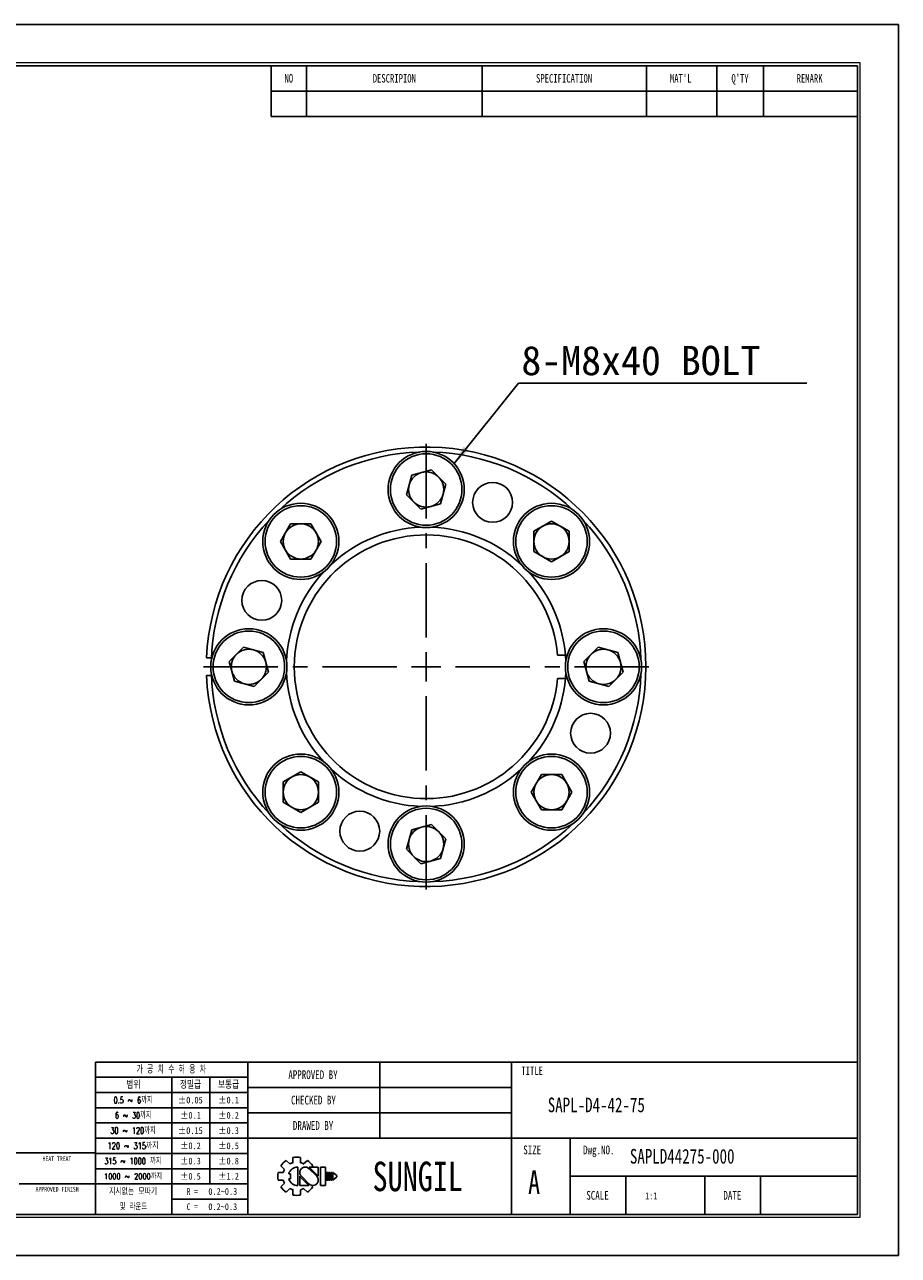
# Model space of a CAD drawing. Header units: millimetres. Extents: x 0 to 297, y 0 to 210.
# Tile 2 of 2: x 148 to 297, y 0 to 210. Entities that reach past the tile are written whole.
import ezdxf
from ezdxf.enums import TextEntityAlignment as Align

# ---------------------------------------------------------------- set-up
doc = ezdxf.new("R2010")
doc.units = ezdxf.units.MM
doc.header["$PDSIZE"] = -1
doc.linetypes.add('CENTERX2', pattern=[20.32, 12.7, -2.54, 2.54, -2.54])
doc.layers.add('문자', color=7, linetype='Continuous')
doc.layers.add('중심선', color=1, linetype='CENTERX2')
doc.layers.add('치수선', color=5, linetype='Continuous', lineweight=15)
doc.styles.add('SLDTEXTSTYLE0', font='TXT', dxfattribs={"width": 0.75})
doc.styles.add('SLDTEXTSTYLE1', font='TXT', dxfattribs={"width": 0.634615, "bigfont": 'bigfont'})
doc.styles.add('SLDTEXTSTYLE2', font='TXT', dxfattribs={"width": 0.75, "bigfont": 'bigfont'})
doc.styles.add('SLDTEXTSTYLE3', font='TXT', dxfattribs={"width": 0.694444, "bigfont": 'bigfont'})
doc.styles.add('SLDTEXTSTYLE4', font='TXT', dxfattribs={"width": 0.6875, "bigfont": 'bigfont'})
doc.styles.add('SLDTEXTSTYLE5', font='TXT', dxfattribs={"width": 0.7, "bigfont": 'bigfont'})
doc.styles.add('SLDTEXTSTYLE6', font='TXT', dxfattribs={"width": 0.692308, "bigfont": 'bigfont'})
doc.styles.add('SLDTEXTSTYLE7', font='TXT', dxfattribs={"width": 0.666667})
doc.dimstyles.new('SLDDIMSTYLE1', dxfattribs={"dimtxt": 0.18, "dimasz": 3.302, "dimexe": 0, "dimexo": 0.0625, "dimgap": 0, "dimtad": 0, "dimtih": 1, "dimtoh": 1, "dimdec": 0, "dimrnd": 1e-09, "dimzin": 0, "dimdsep": 46, "dimtxsty": 'Standard', "dimsah": 1, "dimcen": 0.09, "dimadec": 0, "dimazin": 0, "dimtfac": 3.302, "dimtdec": 0, "dimtofl": 0, "dimtmove": 0, "dimatfit": 3, "dimfxl": 1, "dimfrac": 2, "dimtolj": 1, "dimtzin": 0, "dimarcsym": 0})

# ---------------------------------------------------------------- blocks, each defined once
blk = doc.blocks.new('AAAA')
at = {"color": 250, "true_color": 0x191924}
for p, q in [((-298.87, 124.28), (-595.87, 124.28)), ((-298.87, -85.72), (-298.87, 124.28)), ((-595.87, -85.72), (-298.87, -85.72))]:
    blk.add_line(p, q, dxfattribs=at)
at = {"lineweight": 0}
for p, q in [((-305.37, 117.78), (-585.87, 117.78)), ((-305.37, -79.22), (-305.37, 117.78)), ((-585.87, -79.22), (-305.37, -79.22))]:
    blk.add_line(p, q, dxfattribs=at)
for p, q in [((-305.87, 117.28), (-585.37, 117.28)), ((-405.87, 117.28), (-405.87, 108.62)), ((-399.87, 117.28), (-399.87, 108.62)), ((-369.87, 117.28), (-369.87, 108.62)), ((-341.87, 117.28), (-341.87, 108.62)), ((-329.87, 117.28), (-329.87, 108.62)), ((-321.87, 117.28), (-321.87, 108.62)), ((-305.87, -78.72), (-305.87, 117.28)), ((-405.87, 112.95), (-305.87, 112.95)), ((-405.87, 108.62), (-305.87, 108.62)), ((-305.87, -52.72), (-435.87, -52.72)), ((-435.87, -52.72), (-435.87, -78.72)), ((-409.87, -52.72), (-409.87, -78.72)), ((-387.37, -52.72), (-387.37, -65.72)), ((-364.87, -52.72), (-364.87, -78.72)), ((-409.87, -55.32), (-435.87, -55.32)), ((-422.87, -55.32), (-422.87, -78.72)), ((-416.37, -55.32), (-416.37, -73.52)), ((-409.87, -57.92), (-435.87, -57.92)), ((-364.87, -57.05), (-409.87, -57.05)), ((-409.87, -60.52), (-435.87, -60.52)), ((-364.87, -61.38), (-409.87, -61.38)), ((-409.87, -63.12), (-435.87, -63.12)), ((-409.87, -65.72), (-435.87, -65.72)), ((-305.87, -65.72), (-409.87, -65.72)), ((-354.87, -65.72), (-354.87, -78.72)), ((-435.87, -68.22), (-533.87, -68.22)), ((-409.87, -68.32), (-435.87, -68.32)), ((-402.17, -69.02), (-402.17, -69.9)), ((-400.87, -69.02), (-400.87, -69.9)), ((-409.87, -70.92), (-435.87, -70.92)), ((-404.24, -70.42), (-403.62, -71.04)), ((-403.32, -69.5), (-402.7, -70.12)), ((-401.37, -70.64), (-401.37, -73.79)), ((-400.35, -70.12), (-399.72, -69.5)), ((-398.13, -72.22), (-399.46, -70.88)), ((-397.85, -72.19), (-399.4, -70.64)), ((-399.4, -70.64), (-397.85, -70.64)), ((-399.03, -70.64), (-398.81, -70.42)), ((-397.85, -70.64), (-397.85, -72.22)), ((-397.48, -70.64), (-397.48, -73.79)), ((-397.48, -70.64), (-396.61, -70.64)), ((-396.61, -70.64), (-396.61, -73.79)), ((-404.71, -71.57), (-403.84, -71.57)), ((-404.71, -71.57), (-403.84, -71.57)), ((-404.71, -72.86), (-403.84, -72.86)), ((-404.24, -74.01), (-403.62, -73.39)), ((-402.89, -71.78), (-402.59, -71.78)), ((-402.89, -72.65), (-402.59, -72.65)), ((-402.59, -71.78), (-402.59, -72.65)), ((-401.01, -72.22), (-401.01, -73.79)), ((-401.01, -72.24), (-399.45, -73.79)), ((-400.73, -72.22), (-399.39, -73.55)), ((-396.46, -71.57), (-396.46, -72.86)), ((-396.46, -71.57), (-396.24, -71.57)), ((-396.46, -72.86), (-396.24, -72.86)), ((-396.24, -71.57), (-396.24, -72.86)), ((-396.09, -71.57), (-396.09, -72.86)), ((-396.09, -71.57), (-395.88, -71.57)), ((-396.09, -72.86), (-395.88, -72.86)), ((-395.88, -71.57), (-395.88, -72.86)), ((-395.72, -71.57), (-395.72, -72.86)), ((-395.72, -71.57), (-395.51, -71.57)), ((-395.72, -72.86), (-395.51, -72.86)), ((-395.51, -71.57), (-395.51, -72.86)), ((-395.36, -71.57), (-395.36, -72.86)), ((-395.36, -71.57), (-394.71, -72.11)), ((-394.71, -72.32), (-395.36, -72.86)), ((-394.71, -72.11), (-394.71, -72.22)), ((-394.71, -72.11), (-394.71, -72.32)), ((-394.71, -72.22), (-394.71, -72.32)), ((-305.87, -72.22), (-354.87, -72.22)), ((-345.37, -72.22), (-345.37, -78.72)), ((-331.87, -72.22), (-331.87, -78.72)), ((-322.37, -72.22), (-322.37, -78.72)), ((-448.87, -73.52), (-435.87, -73.52)), ((-409.87, -73.52), (-435.87, -73.52)), ((-403.32, -74.93), (-402.7, -74.31)), ((-402.17, -74.53), (-402.17, -75.41)), ((-401.01, -73.79), (-399.45, -73.79)), ((-400.87, -74.53), (-400.87, -75.41)), ((-400.35, -74.31), (-399.72, -74.93)), ((-399.08, -73.74), (-398.81, -74.01)), ((-397.48, -73.79), (-396.61, -73.79)), ((-409.87, -76.12), (-422.87, -76.12)), ((-585.37, -78.72), (-305.87, -78.72))]:
    blk.add_line(p, q)
for centre, radius, start, end in [((-401.52, -72.22), 3.26, 78.4943, 101.5057), ((-401.52, -72.22), 3.26, 123.4943, 146.5057), ((-401.52, -72.22), 2.4, 150.6872, 164.3128), ((-401.37, -72.22), 1.58, 90, 164.0671), ((-401.52, -72.22), 2.4, 105.6872, 119.3128), ((-400.09, -71.56), 0.919, 43.2202, 225.8282), ((-401.52, -72.22), 2.4, 60.6872, 74.3128), ((-401.52, -72.22), 3.26, 33.4943, 56.5057), ((-401.52, -72.22), 3.26, 168.4943, 191.5057), ((-401.52, -72.22), 2.4, 195.6872, 209.3128), ((-401.37, -72.22), 1.58, 195.9329, 270), ((-398.77, -72.87), 0.919, 223.2202, 45.8282), ((-401.52, -72.22), 3.26, 213.4943, 236.5057), ((-401.52, -72.22), 2.4, 240.6872, 254.3128), ((-401.52, -72.22), 3.26, 258.4943, 281.5057), ((-401.52, -72.22), 2.4, 285.6872, 299.3128), ((-401.52, -72.22), 3.26, 303.4943, 326.5057)]:
    blk.add_arc(centre, radius, start, end)
for p in [(-387.37, -57.05), (-387.37, -61.38)]:
    blk.add_point(p)
at = {"color": 250, "true_color": 0x191924, "width": 0.75}
for tag, height, style, p in [('TITLE', 2.5, 'SLDTEXTSTYLE2', (-358.7, -62.04)), ('도번', 2.5, 'SLDTEXTSTYLE2', (-344.69, -70.81)), ('필렛', 1.15, 'SLDTEXTSTYLE0', (-416.62, -75.73)), ('SCALE', 1.2, 'SLDTEXTSTYLE0', (-342.09, -76.51)), ('DATE', 1.2, 'SLDTEXTSTYLE0', (-318.85, -76.56)), ('모따기', 1.15, 'SLDTEXTSTYLE0', (-416.62, -78.33))]:
    blk.add_attdef(tag, text='', height=height, dxfattribs=dict(at, style=style)).set_placement(p, align=Align.BOTTOM_LEFT)
at = {"layer": '문자', "attachment_point": 2}
for s, insert, char_height, style in [('NO', (-402.88, 115.84), 1.444, 'SLDTEXTSTYLE0'), ('DESCRIPION', (-384.88, 115.84), 1.444, 'SLDTEXTSTYLE0'), ('SPECIFICATION', (-355.91, 115.84), 1.444, 'SLDTEXTSTYLE0'), ("MAT'L", (-336.01, 115.84), 1.444, 'SLDTEXTSTYLE0'), ("Q'TY", (-325.89, 115.84), 1.444, 'SLDTEXTSTYLE0'), ('REMARK', (-314.02, 115.84), 1.444, 'SLDTEXTSTYLE0'), ('가 공 치 수 허 용 차', (-422.94, -53.37), 1.3, 'SLDTEXTSTYLE1'), ('APPROVED BY', (-398.76, -54.14), 1.5, 'SLDTEXTSTYLE0'), ('TITLE', (-361.36, -53.5), 1.444, 'SLDTEXTSTYLE0'), ('범위', (-429.4, -56), 1.25, 'SLDTEXTSTYLE2'), ('정밀급', (-419.66, -56), 1.25, 'SLDTEXTSTYLE2'), ('보통급', (-413.16, -56), 1.25, 'SLDTEXTSTYLE2'), ('0.5 ~ 6까지', (-429.45, -58.67), 1.1, 'SLDTEXTSTYLE3'), ('±0.05', (-419.68, -58.64), 1.15, 'SLDTEXTSTYLE0'), ('±0.1', (-413.16, -58.64), 1.15, 'SLDTEXTSTYLE0'), ('CHECKED BY', (-398.68, -58.47), 1.5, 'SLDTEXTSTYLE0'), ('6 ~ 30까지', (-429.43, -61.27), 1.1, 'SLDTEXTSTYLE4'), ('±0.1', (-419.66, -61.24), 1.15, 'SLDTEXTSTYLE0'), ('±0.2', (-413.16, -61.24), 1.15, 'SLDTEXTSTYLE0'), ('DRAWED BY', (-398.74, -62.8), 1.5, 'SLDTEXTSTYLE0'), ('30 ~ 120까지', (-429.46, -63.87), 1.1, 'SLDTEXTSTYLE5'), ('±0.15', (-419.68, -63.84), 1.15, 'SLDTEXTSTYLE0'), ('±0.3', (-413.16, -63.84), 1.15, 'SLDTEXTSTYLE0'), ('120 ~ 315까지', (-429.47, -66.47), 1.1, 'SLDTEXTSTYLE2'), ('±0.2', (-419.66, -66.44), 1.15, 'SLDTEXTSTYLE0'), ('±0.5', (-413.16, -66.44), 1.15, 'SLDTEXTSTYLE0'), ('SIZE', (-361.35, -66.97), 1.5, 'SLDTEXTSTYLE0'), ('Dwg.NO.', (-349.99, -66.97), 1.5, 'SLDTEXTSTYLE0'), ('HEAT TREAT', (-442.45, -68.82), 0.8, 'SLDTEXTSTYLE0'), ('315 ~ 1000 까지', (-429.48, -69.07), 1.1, 'SLDTEXTSTYLE6'), ('±0.3', (-419.66, -69.04), 1.15, 'SLDTEXTSTYLE0'), ('±0.8', (-413.16, -69.04), 1.15, 'SLDTEXTSTYLE0'), ('SUNGIL', (-380.89, -69.72), 5.032, 'SLDTEXTSTYLE0'), ('A', (-361.03, -71.23), 4, 'SLDTEXTSTYLE0'), ('1000 ~ 2000까지', (-429.47, -71.73), 0.99, 'SLDTEXTSTYLE2'), ('±0.5', (-419.66, -71.64), 1.15, 'SLDTEXTSTYLE0'), ('±1.2', (-413.16, -71.64), 1.15, 'SLDTEXTSTYLE0'), ('APPROVED FINISH', (-442.42, -74.02), 0.8, 'SLDTEXTSTYLE0'), ('지시없는 모따기', (-429.45, -74.27), 1.1, 'SLDTEXTSTYLE2'), ('R =', (-419.36, -74.24), 1.15, 'SLDTEXTSTYLE7'), ('SCALE', (-350.21, -74.72), 1.5, 'SLDTEXTSTYLE0'), ('DATE', (-327.2, -74.72), 1.5, 'SLDTEXTSTYLE0'), ('및 라운드', (-429.41, -76.87), 1.1, 'SLDTEXTSTYLE5'), ('C =', (-419.36, -76.84), 1.15, 'SLDTEXTSTYLE7')]:
    blk.add_mtext(s, dxfattribs=dict(at, insert=insert, char_height=char_height, style=style))
blk = doc.blocks.new('SW_NOTE_0')
at = {"layer": '문자', "color": 0}
blk.add_line((49.19, 0), (0, 0), dxfattribs=at)
at = {"layer": '문자', "color": 0, "insert": (0.49, 6.34), "char_height": 5, "attachment_point": 1}
blk.add_mtext('{\\C3;8-M8x40 BOLT}', dxfattribs=at)
blk = doc.blocks.new('SW_CENTERMARKSYMBOL_0')
at = {"layer": '중심선', "color": 0}
for p, q in [((0, 5), (0, 40)), ((0, 0), (0, 2.5)), ((-5, 0), (-40, 0)), ((0, 0), (-2.5, 0)), ((0, 0), (0, -2.5)), ((0, 0), (2.5, 0)), ((5, 0), (40, 0)), ((0, -5), (0, -40))]:
    blk.add_line(p, q, dxfattribs=at)

msp = doc.modelspace()

# ---------------------------------------------------------------- linework, layer by layer
for p, q in [((213.11, 129.845), (214.006, 133.191)), ((214.006, 133.191), (217.352, 134.087)), ((217.352, 134.087), (219.802, 131.638)), ((219.802, 131.638), (218.905, 128.292)), ((215.559, 127.395), (213.11, 129.845)), ((218.905, 128.292), (215.559, 127.395)), ((191.602, 121.881), (193.334, 124.881)), ((193.334, 124.881), (196.798, 124.881)), ((196.798, 124.881), (198.53, 121.881)), ((234.846, 123.613), (237.846, 125.345)), ((237.846, 125.345), (240.846, 123.613)), ((193.334, 118.881), (191.602, 121.881)), ((198.53, 121.881), (196.798, 118.881)), ((234.846, 120.149), (234.846, 123.613)), ((240.846, 123.613), (240.846, 120.149)), ((237.846, 118.417), (234.846, 120.149)), ((240.846, 120.149), (237.846, 118.417)), ((196.798, 118.881), (193.334, 118.881)), ((182.86, 101.388), (185.309, 103.837)), ((185.309, 103.837), (188.655, 102.941)), ((188.655, 102.941), (189.552, 99.595)), ((243.36, 101.388), (245.809, 103.837)), ((245.809, 103.837), (249.155, 102.941)), ((249.155, 102.941), (250.052, 99.595)), ((178.986, 101.991), (179.823, 101.991)), ((183.756, 98.042), (182.86, 101.388)), ((240.208, 102.491), (238.867, 102.491)), ((244.256, 98.042), (243.36, 101.388)), ((179.823, 98.991), (178.986, 98.991)), ((189.552, 99.595), (187.102, 97.145)), ((250.052, 99.595), (247.602, 97.145)), ((187.102, 97.145), (183.756, 98.042)), ((238.867, 98.491), (240.208, 98.491)), ((247.602, 97.145), (244.256, 98.042)), ((192.066, 80.833), (195.066, 82.565)), ((195.066, 82.565), (198.066, 80.833)), ((234.382, 79.101), (236.114, 82.101)), ((236.114, 82.101), (239.578, 82.101)), ((239.578, 82.101), (241.31, 79.101)), ((192.066, 77.369), (192.066, 80.833)), ((198.066, 80.833), (198.066, 77.369)), ((236.114, 76.101), (234.382, 79.101)), ((241.31, 79.101), (239.578, 76.101)), ((195.066, 75.637), (192.066, 77.369)), ((198.066, 77.369), (195.066, 75.637)), ((239.578, 76.101), (236.114, 76.101)), ((214.006, 72.691), (217.352, 73.587)), ((217.352, 73.587), (219.802, 71.138)), ((213.11, 69.345), (214.006, 72.691)), ((215.559, 66.895), (213.11, 69.345)), ((219.802, 71.138), (218.905, 67.792)), ((218.905, 67.792), (215.559, 66.895))]:
    msp.add_line(p, q)
for centre, radius in [((216.456, 130.741), 6.5), ((216.456, 130.741), 6.1), ((227.788, 128.539), 3.4), ((195.066, 121.881), 6.5), ((237.846, 121.881), 6.5), ((195.066, 121.881), 6.1), ((237.846, 121.881), 6.1), ((188.408, 111.823), 3.4), ((186.206, 100.491), 6.5), ((186.206, 100.491), 6.1), ((246.706, 100.491), 6.5), ((246.706, 100.491), 6.1), ((244.503, 89.159), 3.4), ((195.066, 79.101), 6.5), ((195.066, 79.101), 6.1), ((237.846, 79.101), 6.5), ((237.846, 79.101), 6.1), ((205.124, 72.444), 3.4), ((216.456, 70.241), 6.5), ((216.456, 70.241), 6.1)]:
    msp.add_circle(centre, radius)
for centre, radius, start, end in [((216.456, 100.491), 37.5, 182.29244, 177.70756), ((216.456, 100.491), 36.663, 91.82039, 133.17961), ((216.456, 100.491), 36.663, 46.82039, 88.17961), ((216.456, 130.741), 3, 105, 165), ((216.456, 130.741), 3, 45, 105), ((216.456, 130.741), 3, 345, 45), ((216.456, 130.741), 3, 165, 225), ((216.456, 130.741), 3, 225, 285), ((216.456, 130.741), 3, 285, 345), ((216.456, 100.491), 36.663, 136.82039, 178.17961), ((195.066, 121.881), 3, 90, 150), ((195.066, 121.881), 3, 30, 90), ((216.456, 100.491), 23.837, 92.25771, 132.74229), ((216.456, 100.491), 23.837, 47.25771, 87.74229), ((237.846, 121.881), 3, 120, 180), ((237.846, 121.881), 3, 60, 120), ((237.846, 121.881), 3, 0, 60), ((216.456, 100.491), 36.663, 1.82039, 43.17961), ((195.066, 121.881), 3, 150, 210), ((216.456, 100.491), 22.5, 5.09969, 354.90031), ((195.066, 121.881), 3, 330, 30), ((237.846, 121.881), 3, 180, 240), ((237.846, 121.881), 3, 300, 0), ((195.066, 121.881), 3, 210, 270), ((195.066, 121.881), 3, 270, 330), ((237.846, 121.881), 3, 240, 300), ((216.456, 100.491), 23.837, 137.25771, 177.74229), ((216.456, 100.491), 23.837, 2.25771, 42.74229), ((186.206, 100.491), 3, 75, 135), ((186.206, 100.491), 3, 15, 75), ((246.706, 100.491), 3, 75, 135), ((246.706, 100.491), 3, 15, 75), ((186.206, 100.491), 3, 135, 195), ((186.206, 100.491), 3, 315, 15), ((246.706, 100.491), 3, 135, 195), ((246.706, 100.491), 3, 315, 15), ((216.456, 100.491), 36.663, 181.82039, 223.17961), ((186.206, 100.491), 3, 195, 255), ((216.456, 100.491), 23.837, 182.25771, 222.74229), ((216.456, 100.491), 23.837, 317.25771, 357.74229), ((216.456, 100.491), 36.663, 316.82039, 358.17961), ((246.706, 100.491), 3, 195, 255), ((186.206, 100.491), 3, 255, 315), ((246.706, 100.491), 3, 255, 315), ((195.066, 79.101), 3, 60, 120), ((216.456, 100.491), 23.837, 227.25771, 267.74229), ((216.456, 100.491), 23.837, 272.25771, 312.74229), ((237.846, 79.101), 3, 90, 150), ((237.846, 79.101), 3, 30, 90), ((195.066, 79.101), 3, 120, 180), ((195.066, 79.101), 3, 0, 60), ((237.846, 79.101), 3, 150, 210), ((237.846, 79.101), 3, 330, 30), ((195.066, 79.101), 3, 180, 240), ((195.066, 79.101), 3, 300, 0), ((195.066, 79.101), 3, 240, 300), ((237.846, 79.101), 3, 210, 270), ((237.846, 79.101), 3, 270, 330), ((216.456, 100.491), 36.663, 226.82039, 268.17961), ((216.456, 100.491), 36.663, 271.82039, 313.17961), ((216.456, 70.241), 3, 105, 165), ((216.456, 70.241), 3, 45, 105), ((216.456, 70.241), 3, 345, 45), ((216.456, 70.241), 3, 165, 225), ((216.456, 70.241), 3, 285, 345), ((216.456, 70.241), 3, 225, 285)]:
    msp.add_arc(centre, radius, start, end)

# ---------------------------------------------------------------- block references
at = {"color": 7, "linetype": 'Continuous'}
ref = msp.add_blockref('AAAA', (595.902, 85.776), dxfattribs=at)
ref.add_attrib('모따기', '0.2~0.3', dxfattribs={"layer": '문자', "height": 1.15, "style": 'SLDTEXTSTYLE0', "width": 0.75}).set_placement((179.283, 7.449), align=Align.BOTTOM_LEFT)
ref.add_attrib('필렛', '0.2~0.3', dxfattribs={"layer": '문자', "height": 1.15, "style": 'SLDTEXTSTYLE0', "width": 0.75}).set_placement((179.283, 10.049), align=Align.BOTTOM_LEFT)
ref.add_attrib('TITLE', 'SAPL-D4-42-75', dxfattribs={"layer": '문자', "height": 2.5, "style": 'SLDTEXTSTYLE0', "width": 0.75}).set_placement((237.199, 23.734), align=Align.BOTTOM_LEFT)
ref.add_attrib('도번', 'SAPLD44275-000', dxfattribs={"layer": '문자', "height": 2.5, "style": 'SLDTEXTSTYLE0', "width": 0.75}).set_placement((251.214, 14.971), align=Align.BOTTOM_LEFT)
ref.add_attrib('SCALE', '1:1', dxfattribs={"layer": '문자', "height": 1.2, "style": 'SLDTEXTSTYLE0', "width": 0.75}).set_placement((253.814, 9.262), align=Align.BOTTOM_LEFT)
at = {"layer": '중심선'}
msp.add_blockref('SW_CENTERMARKSYMBOL_0', (216.456, 100.491), dxfattribs=at)
at = {"layer": '치수선'}
msp.add_blockref('SW_NOTE_0', (232.212, 148.909), dxfattribs=at)

# ---------------------------------------------------------------- leaders
msp.add_leader([(221.209, 135.175), (232.212, 148.909)], dimstyle='SLDDIMSTYLE1', dxfattribs=at)

doc.saveas('drawing.dxf')
